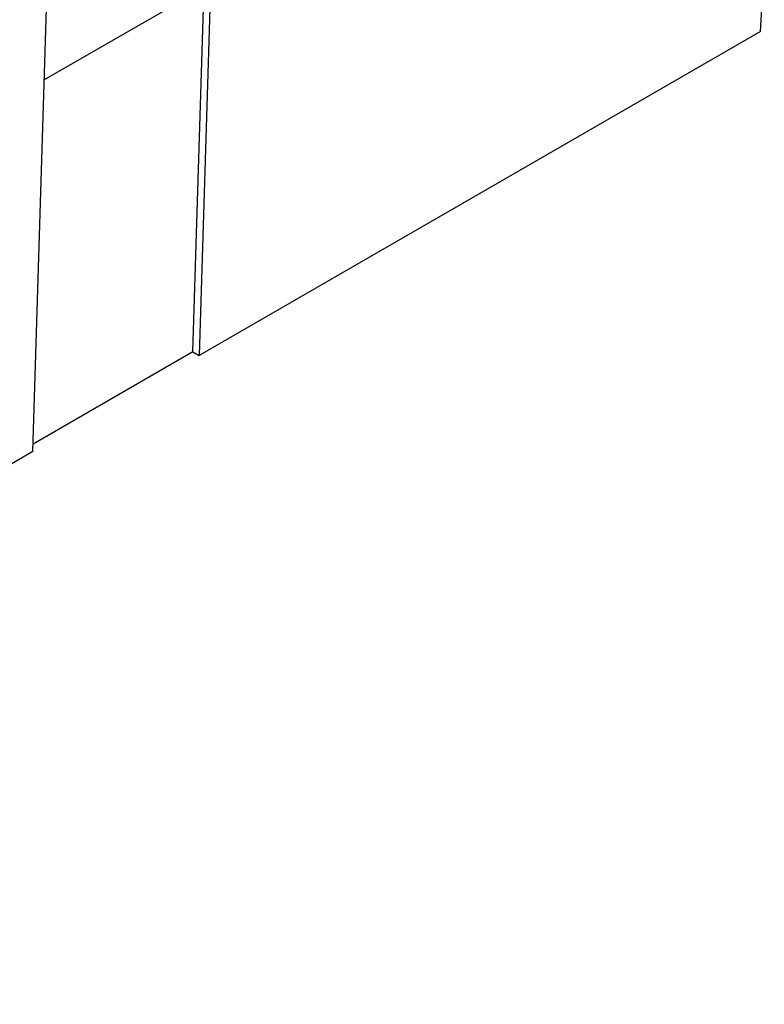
# Model space of a CAD drawing. Header units: millimetres. Extents: x -0.57 to 0.95, y -0.4 to 0.71.
# Tile 164 of 256: x 0.82 to 0.95, y -0.38 to -0.2. Entities that reach past the tile are written whole.
import ezdxf

# ---------------------------------------------------------------- set-up
doc = ezdxf.new("R2010")
doc.units = ezdxf.units.MM
doc.layers.add('FORMAT', color=7, linetype='Continuous')

msp = doc.modelspace()

# ---------------------------------------------------------------- linework, layer by layer
at = {"layer": 'FORMAT', "color": 7, "linetype": 'Continuous', "lineweight": 25}
for p, q in [((0.85423, -0.18286), (0.85179, -0.26205)), ((0.8221, -0.2792), (0.82486, -0.18948)), ((0.95188, -0.20428), (0.95258, -0.19276)), ((0.85325, -0.19614), (0.82413, -0.21294)), ((0.85066, -0.2614), (0.85266, -0.19648)), ((0.95188, -0.20428), (0.85179, -0.26205)), ((0.85066, -0.2614), (0.82214, -0.27787)), ((0.85066, -0.2614), (0.85179, -0.26205)), ((0.8221, -0.2792), (0.65136, -0.37776))]:
    msp.add_line(p, q, dxfattribs=at)

doc.saveas('drawing.dxf')
